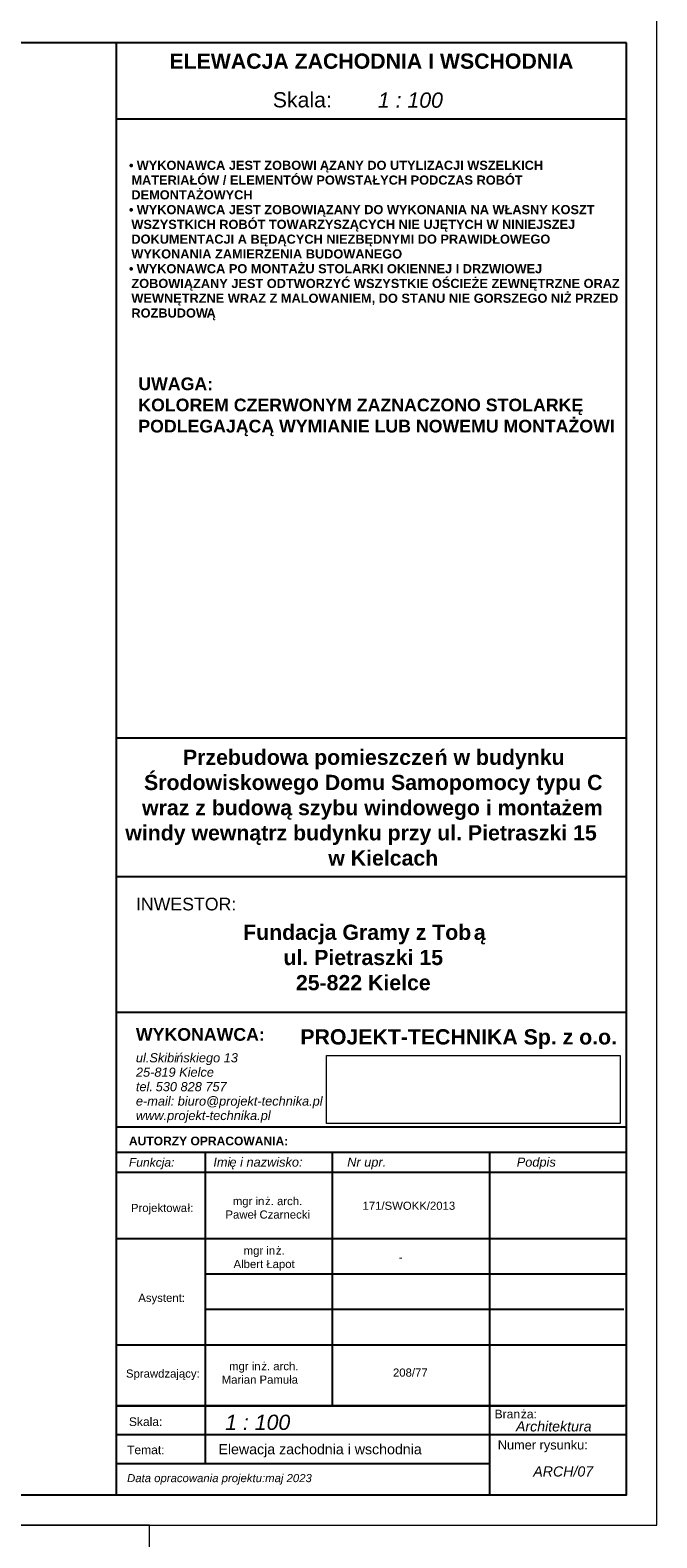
# Model space of a CAD drawing. Header units: millimetres. Extents: x 26456 to 42202, y 436 to 12316.
# Tile 25 of 36: x 39967 to 41202, y 3381 to 6351. Entities that reach past the tile are written whole.
import ezdxf

# ---------------------------------------------------------------- set-up
doc = ezdxf.new("R2010")
doc.units = ezdxf.units.MM
doc.layers.add('G-ANNO-TTLB', color=6, linetype='Continuous', lineweight=9)
doc.layers.add('G-ANNO-TTLB-MEDM', color=33, linetype='Continuous', lineweight=25)
doc.styles.add('Arial_10', font='arial.ttf', dxfattribs={"height": 0.25})
doc.styles.add('Arial_11', font='arial.ttf', dxfattribs={"height": 0.3})
doc.styles.add('Arial_12', font='arial.ttf', dxfattribs={"height": 0.2})
doc.styles.add('Arial_7', font='arial.ttf', dxfattribs={"height": 0.16})
doc.styles.add('Arial_8', font='arial.ttf', dxfattribs={"height": 0.18})
doc.styles.add('Arial_9', font='arial.ttf', dxfattribs={"height": 0.17})
doc.styles.add('Arial_B', font='arialbd.ttf', dxfattribs={"height": 0.3})
doc.styles.add('Arial_B_1', font='arialbd.ttf', dxfattribs={"height": 0.25})
doc.styles.add('Arial_B_2', font='arialbd.ttf', dxfattribs={"height": 0.17})
doc.styles.add('Arial_B_3', font='arialbd.ttf', dxfattribs={"height": 0.18})
doc.styles.add('Arial_I', font='ariali.ttf', dxfattribs={"height": 0.18})
doc.styles.add('Arial_I_1', font='ariali.ttf', dxfattribs={"height": 0.17})
doc.styles.add('Arial_I_2', font='ariali.ttf', dxfattribs={"height": 0.3})
doc.styles.add('Arial_I_3', font='ariali.ttf', dxfattribs={"height": 0.2})
doc.styles.add('Arial_I_4', font='ariali.ttf', dxfattribs={"height": 0.16})
picture_1 = doc.add_image_def('image1.jpg', size_in_pixel=(2192, 508))

msp = doc.modelspace()

# ---------------------------------------------------------------- linework, layer by layer
at = {"layer": 'G-ANNO-TTLB'}
msp.add_lwpolyline([(40202.1, 3406.5), (35202.1, 3406.5), (35202.1, 436.5), (40202.1, 436.5)], close=True, dxfattribs=at)
at = {"layer": 'G-ANNO-TTLB-MEDM'}
for p, q in [((40137.1, 3466.5), (40137.1, 6326.5)), ((40137.1, 6176.5), (41142.1, 6176.5)), ((40137.1, 4957.6), (41142.1, 4957.6)), ((40137.1, 4684.4), (41142.1, 4684.4)), ((40137.1, 4416.8), (41142.1, 4416.8)), ((40137.1, 4191.4), (41142.1, 4191.4)), ((40137.1, 4141.4), (41142.1, 4141.4)), ((40562, 4141.4), (40562, 3641.4)), ((40872, 4141.4), (40872, 3641.4)), ((41142.1, 4101.4), (40137.1, 4101.4)), ((40137.1, 3971.4), (41142.1, 3971.4)), ((40312.1, 3901.4), (41142.1, 3901.4)), ((41137.1, 3831.4), (40312.1, 3831.4)), ((40137.1, 3761.4), (41142.1, 3761.4)), ((41142.1, 3641.4), (40137.1, 3641.4)), ((40137.1, 3641.4), (41137.1, 3641.4)), ((40312.1, 3641.4), (40312.1, 3527.4)), ((40872, 3641.4), (40872, 3466.5)), ((41142.1, 3584.4), (40137.1, 3584.4)), ((40872, 3527.4), (40137.1, 3527.4))]:
    msp.add_line(p, q, dxfattribs=at)

# ---------------------------------------------------------------- texts
at = {"layer": 'G-ANNO-TTLB', "attachment_point": 1}
for s, insert, char_height, width, style in [('\\pxqc;ELEWACJA ZACHODNIA I WSCHODNIA', (40137.1, 6305.5), 30, 1005, 'Arial_B'), (' 1 : 100', (40640.7, 6228.7), 30, 173.165, 'Arial_I_2'), ('WYKONAWCA JEST ZOBOWI', (40177.1, 6094.3), 18, 420.886, 'Arial_B_3'), ('ĄZANY DO UTYLIZACJI WSZELKICH ', (40538, 6094.3), 18, 529.114, 'Arial_B_3'), ('\\fArial|b1|i0|c238|p34|;•', (40161.9, 6094.3), 18, 18.453, 'Arial_B_3'), ('MATERIAŁÓW / ELEMENTÓW POWSTAŁYCH PODCZAS ROBÓT ', (40166.6, 6065.2), 18, 924.346, 'Arial_B_3'), ('DEMONTAŻOWYCH', (40166.6, 6036.1), 18, 284.599, 'Arial_B_3'), ('\\fArial|b1|i0|c238|p34|;•', (40161.9, 6007), 18, 18.453, 'Arial_B_3'), ('WYKONAWCA JEST ZOBOWIĄZANY DO WYKONANIA NA WŁASNY KOSZT ', (40177.1, 6007), 18, 1079.071, 'Arial_B_3'), ('WSZYSTKICH ROBÓT TOWARZYSZĄCYCH NIE UJĘTYCH W\xa0NINIEJSZEJ ', (40166.6, 5977.9), 18, 1045.4, 'Arial_B_3'), ('DOKUMENTACJI A BĘDĄCYCH NIEZBĘDNYMI DO PRAWIDŁOWEGO ', (40166.6, 5948.8), 18, 986.076, 'Arial_B_3'), ('WYKONANIA ZAMIERZENIA BUDOWANEGO', (40166.6, 5919.7), 18, 631.73, 'Arial_B_3'), ('\\fArial|b1|i0|c238|p34|;•', (40161.9, 5890.6), 18, 18.453, 'Arial_B_3'), ('WYKONAWCA PO MONTAŻU STOLARKI OKIENNEJ I DRZWIOWEJ ', (40177.1, 5890.6), 18, 954.008, 'Arial_B_3'), ('ZOBOWIĄZANY JEST ODTWORZYĆ WSZYSTKIE OŚCIEŻE ZEWNĘTRZNE ORAZ ', (40166.6, 5861.5), 18, 1151.223, 'Arial_B_3'), ('WEWNĘTRZNE WRAZ Z MALOWANIEM, DO STANU NIE GORSZEGO NIŻ PRZED ', (40166.6, 5832.4), 18, 1145.611, 'Arial_B_3'), ('ROZBUDOW', (40166.6, 5803.3), 18, 179.578, 'Arial_B_3'), ('\\fArial|b1|i0|c238|p34|;Ą', (40314.7, 5803.3), 18, 21.646, 'Arial_B_3'), ('Przebudowa pomieszcze', (40268.3, 4934.2), 30, 607.679, 'Arial_B'), ('ń w budynku', (40764.2, 4934.2), 30, 313.46, 'Arial_B'), ('Środowiskowego Domu Samopomocy typu C', (40191.6, 4884.6), 30, 1107.13, 'Arial_B'), ('wraz z budową szybu windowego i montażem', (40187.6, 4835), 30, 1116.751, 'Arial_B'), ('windy wewnątrz budynku przy ul. Pietraszki 15 ', (40154.6, 4785.4), 30, 1196.118, 'Arial_B'), ('w Kielcach', (40554.6, 4735.8), 30, 212.447, 'Arial_B'), ('INWESTOR:', (40175.5, 4642.5), 25, 242.11, 'Arial_10'), ('Fundacja Gramy z Tob', (40386.9, 4589.5), 30, 550.759, 'Arial_B'), ('\\fArial|b1|i0|c238|p34|;ą', (40841.4, 4589.5), 30, 28.861, 'Arial_B'), ('ul. Pietraszki 15', (40466.3, 4539.8), 30, 388.017, 'Arial_B'), ('25-822 Kielce', (40490.8, 4490.2), 30, 327.89, 'Arial_B'), ('WYKONAWCA:', (40175.5, 4385.7), 25, 303.84, 'Arial_B_1'), ('ul.Skibi', (40175.5, 4336.2), 18, 96.203, 'Arial_I'), ('ńskiego 13', (40254.9, 4336.2), 18, 145.907, 'Arial_I'), ('25-819 Kielce', (40175.5, 4307.8), 18, 183.586, 'Arial_I'), ('tel. ', (40175.5, 4279.3), 18, 47.3, 'Arial_I'), ('530 828 757', (40214.5, 4279.3), 18, 167.553, 'Arial_I'), ('e-mail: biuro@projekt-technika.pl', (40175.5, 4250.9), 18, 435.316, 'Arial_I'), ('www.projekt-technika.pl', (40175.5, 4222.5), 18, 313.46, 'Arial_I'), ('AUTORZY OPRACOWANIA:', (40161.7, 4171.8), 17, 395.232, 'Arial_B_2'), ('Funkcja:', (40161.7, 4129.7), 17, 113.84, 'Arial_I_1'), ('Imi', (40328.1, 4130.7), 18, 38.481, 'Arial_I'), ('ę i nazwisko:', (40359.9, 4130.7), 18, 169.958, 'Arial_I'), ('Nr upr.', (40591.9, 4130.7), 18, 90.591, 'Arial_I'), ('Podpis', (40926, 4130.7), 18, 92.194, 'Arial_I'), (' 1 : 100', (40339.8, 3624.1), 30, 173.165, 'Arial_I_2'), ('Bran', (40882.4, 3633.9), 17, 62.532, 'Arial_9'), ('ża:', (40934, 3633.9), 17, 38.481, 'Arial_9'), ('Skala:', (40161.7, 3618.8), 17, 80.97, 'Arial_9'), ('Architektura', (40924.4, 3611.1), 20, 185.19, 'Arial_I_3'), ('Numer rysunku:', (40888.6, 3573.6), 18, 208.439, 'Arial_8'), ('Temat:', (40158.1, 3563.3), 17, 91.392, 'Arial_9'), ('ARCH/07', (40958.6, 3522.3), 20, 145.907, 'Arial_I_3')]:
    msp.add_mtext(s, dxfattribs=dict(at, insert=insert, char_height=char_height, width=width, style=style))
at = {"layer": 'G-ANNO-TTLB', "attachment_point": 1, "bg_fill": 3, "box_fill_scale": 1.25, "bg_fill_color": 256, "bg_fill_true_color": 13158600, "bg_fill_transparency": 0}
for s, insert, char_height, width, style in [('Skala:', (40445.2, 6229.3), 30, 144.304, 'Arial_11'), ('PROJEKT-TECHNIKA Sp. z o.o.', (40499.6, 4383.4), 30, 765.612, 'Arial_B'), ('Projektowa', (40165.7, 4039.4), 16, 135.485, 'Arial_7'), ('mgr in', (40366.5, 4052.9), 16, 76.962, 'Arial_7'), ('171/SWOKK/2013', (40622.1, 4043.7), 16, 228.481, 'Arial_7'), ('mgr in', (40387.8, 3955.4), 16, 76.962, 'Arial_7'), ('\\fArial|b0|i0|c238|p34|;-', (40693.7, 3942.1), 16, 9.62, 'Arial_7'), ('Asystent:', (40180.2, 3862.3), 16, 114.641, 'Arial_7'), ('Data opracowania projektu:maj 2023', (40158.1, 3507.2), 16, 460.169, 'Arial_I_4')]:
    msp.add_mtext(s, dxfattribs=dict(at, insert=insert, char_height=char_height, width=width, style=style))
at = {"layer": 'G-ANNO-TTLB', "color": 1, "insert": (40180.2, 5667.3), "char_height": 25, "width": 954.719, "attachment_point": 1, "style": 'Arial_B_3'}
msp.add_mtext('UWAGA:\\PKOLOREM CZERWONYM ZAZNACZONO STOLARKĘ PODLEGAJĄCĄ WYMIANIE LUB NOWEMU MONTAŻOWI', dxfattribs=at)

# ---------------------------------------------------------------- next in the draw order: texts
at = {"layer": 'G-ANNO-TTLB', "attachment_point": 1, "bg_fill": 3, "box_fill_scale": 1.25, "bg_fill_color": 256, "bg_fill_true_color": 13158600, "bg_fill_transparency": 0}
for s, insert, char_height, width, style in [('ł:', (40277.4, 4039.4), 16, 14.43, 'Arial_7'), ('ż. arch.', (40430, 4052.9), 16, 91.392, 'Arial_7'), ('ż.', (40451.3, 3955.4), 16, 21.646, 'Arial_7'), ('Elewacja zachodnia i wschodnia', (40338.1, 3566.1), 20, 464.592, 'Arial_12')]:
    msp.add_mtext(s, dxfattribs=dict(at, insert=insert, char_height=char_height, width=width, style=style))

# ---------------------------------------------------------------- next in the draw order: pictures from other files: only their frames are drawn
at = {"layer": 'G-ANNO-TTLB', "color": 7, "true_color": 0xffffff}
image = msp.add_image(picture_1, insert=(40551.2, 4197.5), size_in_units=(578.6, 134.1), dxfattribs=at)
image.dxf.flags = 7

# ---------------------------------------------------------------- next in the draw order: linework, layer by layer
at = {"layer": 'G-ANNO-TTLB-MEDM'}
msp.add_line((40312.1, 4141.4), (40312.1, 3641.4), dxfattribs=at)

# ---------------------------------------------------------------- next in the draw order: texts
at = {"layer": 'G-ANNO-TTLB', "char_height": 16, "attachment_point": 1, "style": 'Arial_7', "bg_fill": 3, "box_fill_scale": 1.25, "bg_fill_color": 256, "bg_fill_true_color": 13158600, "bg_fill_transparency": 0}
for s, insert, width in [('Paweł Czarnecki', (40352, 4026.4), 203.629), ('Albert Łapot', (40367.9, 3928.9), 146.709)]:
    msp.add_mtext(s, dxfattribs=dict(at, insert=insert, width=width))

# ---------------------------------------------------------------- next in the draw order: linework, layer by layer
at = {"layer": 'G-ANNO-TTLB'}
msp.add_lwpolyline([(41202.1, 6376.5), (35202.1, 6376.5), (35202.1, 3406.5), (41202.1, 3406.5)], close=True, dxfattribs=at)
at = {"layer": 'G-ANNO-TTLB-MEDM'}
msp.add_lwpolyline([(41142.1, 6326.5), (35262.1, 6326.5), (35262.1, 3466.5), (41142.1, 3466.5)], close=True, dxfattribs=at)

# ---------------------------------------------------------------- next in the draw order: texts
at = {"layer": 'G-ANNO-TTLB', "char_height": 16, "attachment_point": 1, "style": 'Arial_7', "bg_fill": 3, "box_fill_scale": 1.25, "bg_fill_color": 256, "bg_fill_true_color": 13158600, "bg_fill_transparency": 0}
for s, insert, width in [('Sprawdzający:', (40155.9, 3713.1), 114.641), ('mgr in', (40359.1, 3727.7), 76.962), ('\\pxqc;208/77', (40602, 3715.1), 228.481)]:
    msp.add_mtext(s, dxfattribs=dict(at, insert=insert, width=width))

# ---------------------------------------------------------------- next in the draw order: texts
at = {"layer": 'G-ANNO-TTLB', "insert": (40422.6, 3727.7), "char_height": 16, "width": 91.392, "attachment_point": 1, "style": 'Arial_7', "bg_fill": 3, "box_fill_scale": 1.25, "bg_fill_color": 256, "bg_fill_true_color": 13158600, "bg_fill_transparency": 0}
msp.add_mtext('ż. arch.', dxfattribs=at)

# ---------------------------------------------------------------- next in the draw order: texts
at = {"layer": 'G-ANNO-TTLB', "insert": (40344.6, 3701.2), "char_height": 16, "width": 203.629, "attachment_point": 1, "style": 'Arial_7', "bg_fill": 3, "box_fill_scale": 1.25, "bg_fill_color": 256, "bg_fill_true_color": 13158600, "bg_fill_transparency": 0}
msp.add_mtext('Marian Pamuła', dxfattribs=at)

doc.saveas('drawing.dxf')
